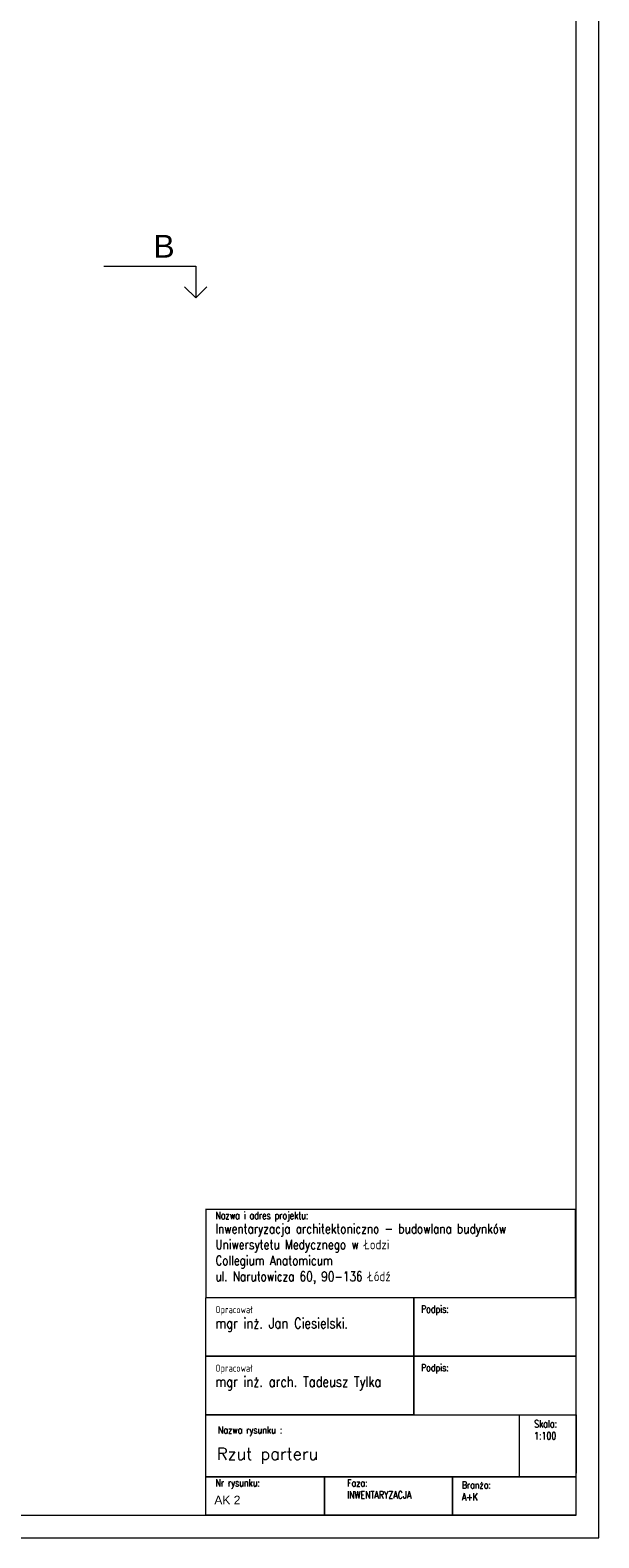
# Model space of a CAD drawing. Header units: millimetres. Extents: x -5254 to 173417, y -28809 to -6400.
# Tile 16 of 256: x 15306 to 16556, y -28809 to -25496. Entities that reach past the tile are written whole.
import ezdxf

# ---------------------------------------------------------------- set-up
doc = ezdxf.new("R2010")
doc.units = ezdxf.units.MM
doc.layers.add('m_tabela', color=7, linetype='Continuous', lineweight=15)
doc.layers.add('mr_wym_białe', color=7, linetype='Continuous', lineweight=9)
doc.styles.add('opis', font='simplex.shx', dxfattribs={"width": 0.8})
doc.styles.get("Standard").update_dxf_attribs({"font": 'arial.ttf'})

msp = doc.modelspace()

# ---------------------------------------------------------------- linework, layer by layer
at = {"layer": 'm_tabela'}
for p, q in [((15691.54, -28087.32), (16504.62, -28087.32)), ((15692.59, -28759.36), (15692.59, -28281.57)), ((16149.35, -28281.57), (16149.35, -28410.21)), ((16149.35, -28410.21), (16149.35, -28538.86)), ((16380.67, -28538.86), (16380.67, -28675.36)), ((16505.67, -28538.86), (16505.67, -28667.51)), ((15692.59, -28675.36), (16505.67, -28675.36)), ((15952.88, -28675.36), (15952.88, -28759.36)), ((16233.92, -28675.36), (16233.92, -28759.36)), ((16505.67, -28759.36), (15692.59, -28759.36))]:
    msp.add_line(p, q, dxfattribs=at)
at = {"layer": 'm_tabela', "color": 0}
for p, q in [((15692.59, -28087.32), (15692.59, -28281.57)), ((16504.62, -28281.57), (16504.62, -28087.32)), ((16149.35, -28410.21), (16149.35, -28281.57)), ((16149.35, -28281.57), (16149.35, -28410.21)), ((15692.59, -28410.21), (16505.67, -28410.21)), ((15692.59, -28410.21), (16149.35, -28410.21)), ((16149.35, -28410.21), (15692.59, -28410.21)), ((15692.59, -28410.21), (16149.35, -28410.21)), ((16149.35, -28538.86), (16149.35, -28410.21)), ((16149.35, -28410.21), (16149.35, -28538.86)), ((15692.59, -28538.86), (16505.67, -28538.86)), ((15692.59, -28538.86), (16149.35, -28538.86)), ((16149.35, -28538.86), (15692.59, -28538.86)), ((15692.59, -28538.86), (16149.35, -28538.86)), ((16504.62, -28675.36), (15692.59, -28675.36)), ((15952.88, -28675.36), (15952.88, -28759.36)), ((15952.88, -28675.36), (16233.92, -28675.36)), ((15952.88, -28759.36), (15952.88, -28675.36)), ((16233.92, -28675.36), (16233.92, -28759.36)), ((16233.92, -28675.36), (16504.62, -28675.36)), ((16233.92, -28759.36), (16233.92, -28675.36)), ((15952.88, -28759.36), (15692.59, -28759.36)), ((16233.92, -28759.36), (15952.88, -28759.36)), ((16504.62, -28759.36), (16233.92, -28759.36))]:
    msp.add_line(p, q, dxfattribs=at)
at = {"layer": 'm_tabela'}
for points in [[(16505.67, -28281.57), (15692.59, -28281.57)], [(16505.67, -28410.21), (15692.59, -28410.21)]]:
    msp.add_lwpolyline(points, dxfattribs=at)
at = {"layer": 'mr_wym_białe', "color": 7}
for p, q in [((16555.67, -28809.36), (16555.67, -22869.36)), ((16505.67, -28759.36), (16505.67, -22919.36)), ((8195.67, -28759.36), (16505.67, -28759.36)), ((8145.67, -28809.36), (16555.67, -28809.36))]:
    msp.add_line(p, q, dxfattribs=at)
for points in [[(15468.32, -26014.36), (15670.03, -26014.36), (15670.03, -26084.36)], [(15670.03, -26084.36), (15645.28, -26059.62)], [(15670.03, -26084.36), (15694.78, -26059.62)]]:
    msp.add_lwpolyline(points, dxfattribs=at)

# ---------------------------------------------------------------- texts
at = {"layer": 'm_tabela', "style": 'opis'}
msp.add_text('Rzut parteru', height=26.25, dxfattribs=at).set_placement((15716.61, -28638.01))
at = {"layer": 'm_tabela'}
msp.add_text('AK 2', height=18.9, dxfattribs=at).set_placement((15711.03, -28735.65))
at = {"layer": 'm_tabela', "char_height": 26.25, "attachment_point": 1, "style": 'opis'}
for s, insert, width in [('{\\H0.6x;Nazwa i adres projektu:} \\P{\\H0.8x;Inwentaryzacja architektoniczno - budowlana budynków Uniwersytetu Medycznego w Łodzi\\PCollegium Anatomicum\\Pul. Narutowicza 60, 90-136 Łódź}', (15713.38, -28092.99), 714.215), ('{\\H0.6x;Opracował}\\P{\\H0.88x;mgr inż. Jan Ciesielski. }', (15713.38, -28299.83), 476.9117), ('{\\H0.6x;Podpis:}', (16165.06, -28298.78), 91.8024), ('{\\H0.6x;Opracował}\\P{\\H0.88x;mgr inż. arch. Tadeusz Tylka}', (15713.38, -28428.47), 476.9117), ('{\\H0.6x;Podpis:}', (16165.06, -28427.43), 91.8024), ('{\\H0.6x;Skala:\\P1:100}', (16413.6, -28550.92), 91.8024), ('{\\H0.6x;Nazwa rysunku :}', (15719.07, -28564.59), 802.2672), ('{\\H0.6x;Nr rysunku:}', (15713.38, -28680.62), 247.9993), ('{\\H0.6x;Faza:\\PINWENTARYZACJA} ', (16002.73, -28680.83), 242.188), ('{\\H0.6x;Branża:\\PA+K} ', (16254.71, -28685.27), 247.9993)]:
    msp.add_mtext(s, dxfattribs=dict(at, insert=insert, width=width))
at = {"layer": 'mr_wym_białe', "color": 7, "insert": (15623.85, -25945.81), "char_height": 50, "attachment_point": 3}
msp.add_mtext_dynamic_manual_height_columns('B', width=67.0476, gutter_width=12.5, heights=[-50], dxfattribs=at)

doc.saveas('drawing.dxf')
